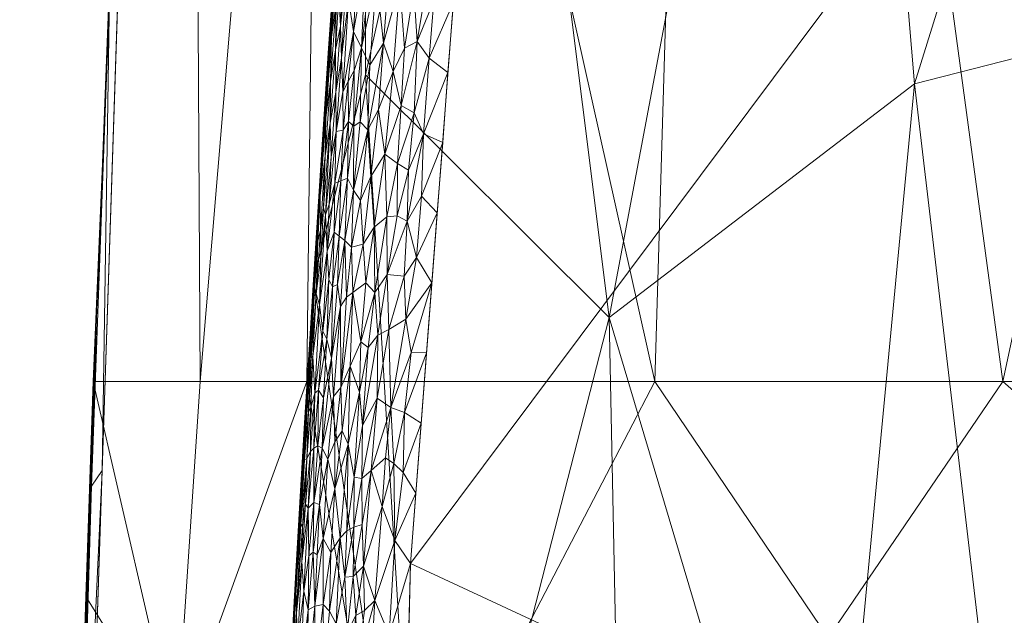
# Model space of a CAD drawing. Header units: millimetres. Extents: x -25 to 25, y -43 to 122.
# Tile 66 of 88: x -23 to -10, y 40 to 47. Entities that reach past the tile are written whole.
import ezdxf

# ---------------------------------------------------------------- set-up
doc = ezdxf.new("R2010")
doc.units = ezdxf.units.MM
doc.layers.add('A-GENM', color=13, linetype='Continuous')

# ---------------------------------------------------------------- blocks, each defined once
blk = doc.blocks.new('Model_FFAS1701-101A00BF0 - Model_FFAS1701-101A00BF0-430332-Preview')
at = {"layer": 'A-GENM', "lineweight": 9}
mesh = blk.add_polyface(dxfattribs=at)
corners = [(18.94, 100.042, 118), (18.277, 107.55, 118), (16.639, 114.112, 118), (12.931, 119.028, 118), (6.744, 121.479, 118), (0, 122, 118), (-5.204, 121.714, 118), (-9.768, 120.683, 118), (-13.812, 118.299, 118), (-16.547, 114.328, 118), (-17.913, 109.725, 118), (-18.578, 105, 118), (-18.94, 100.042, 118), (-20.931, 59.776, 118), (-22.136, 23.277, 118), (-22.404, 14.234, 118), (-22.604, 5.189, 118), (-22.168, -2.969, 118), (-20.296, -9.832, 118), (-15.022, -15.107, 118), (-7.708, -17.035, 118), (0, -17.415, 118), (10.007, -16.688, 118), (18.159, -12.877, 118), (21.952, -4.399, 118), (22.604, 5.189, 118), (22.404, 14.234, 118), (22.136, 23.277, 118), (20.936, 59.667, 118)]
mesh.append_faces([[corners[k] for k in face] for face in [(24, 21, 22, 23), (9, 6, 7, 8)]], dxfattribs={"vtx0": -1})
mesh.append_faces([[corners[k] for k in face] for face in [(25, 16, 21, 24)]], dxfattribs={"vtx0": -1, "vtx1": -1, "vtx2": -1})
mesh.append_faces([[corners[k] for k in face] for face in [(25, 15, 16), (6, 9, 10)]], dxfattribs={"vtx0": -1, "vtx2": -1})
mesh.append_faces([[corners[k] for k in face] for face in [(11, 0, 1, 5)]], dxfattribs={"vtx0": -1, "vtx2": -1, "vtx3": -1})
mesh.append_faces([[corners[k] for k in face] for face in [(15, 25, 26, 27), (0, 11, 12, 13)]], dxfattribs={"vtx0": -1, "vtx3": -1})
mesh.append_faces([[corners[k] for k in face] for face in [(20, 21, 16, 17), (14, 15, 27, 28), (28, 0, 13, 14), (4, 5, 1, 2), (10, 11, 5, 6)]], dxfattribs={"vtx1": -1, "vtx3": -1})
mesh.append_faces([[corners[k] for k in face] for face in [(2, 3, 4)]], dxfattribs={"vtx2": -1})
mesh.append_faces([[corners[k] for k in face] for face in [(17, 18, 19, 20)]], dxfattribs={"vtx3": -1})
mesh = blk.add_polyface(dxfattribs=at)
corners = [(-22.136, 23.277, 118), (-20.931, 59.776, 118), (-18.94, 100.042, 118), (-18.941, 100.042, 116.5), (-18.941, 100.042, 115), (-20.421, 71.369, 115), (-21.648, 42.685, 115), (-21.745, 39.892, 115), (-21.838, 37.088, 115.001), (-21.925, 34.294, 114.997), (-22.005, 31.51, 115.011), (-22.079, 28.71, 114.964), (-22.139, 25.939, 115.189), (-22.2, 23.146, 115), (-22.168, 23.212, 116.5), (-21.534, 41.526, 118), (-21.672, 41.324, 116.501), (-21.933, 33.179, 116.341), (-21.778, 38.523, 115.8), (-19.936, 79.909, 118), (-21.034, 57.027, 115), (-19.926, 80.947, 115), (-20.196, 75.877, 116.468), (-21.232, 50.651, 118), (-21.169, 54.471, 116.579), (-21.606, 43.506, 115.786), (-21.341, 49.856, 115), (-21.439, 47.716, 116.539), (-19.396, 90.826, 118), (-20.727, 64.691, 116.175), (-19.603, 87.624, 116.167), (-20.433, 69.842, 118), (-21.31, 51.234, 115.833), (-21.066, 57.103, 115.83), (-21.835, 32.402, 118), (-21.684, 36.964, 118), (-21.914, 33.258, 117.212), (-22.067, 27.374, 117.199), (-22.072, 27.961, 116.273), (-20.738, 64.305, 117.19), (-20.419, 71.202, 117.148), (-20.116, 77.46, 117.23), (-20.728, 64.198, 115), (-19.357, 92.295, 117.023), (-19.74, 84.93, 117.32), (-19.433, 90.495, 115), (-18.941, 100.042, 115.562)]
mesh.append_faces([[corners[k] for k in face] for face in [(14, 12, 13), (45, 46, 4)]], dxfattribs={"vtx0": -1})
mesh.append_faces([[corners[k] for k in face] for face in [(9, 18, 8), (0, 37, 14), (19, 40, 31), (2, 43, 28)]], dxfattribs={"vtx0": -1, "vtx1": -1})
mesh.append_faces([[corners[k] for k in face] for face in [(3, 30, 43), (14, 37, 38), (25, 27, 32), (23, 24, 27), (9, 17, 18), (34, 36, 37), (32, 33, 20), (18, 16, 25), (17, 16, 18), (18, 25, 7), (29, 22, 5), (40, 29, 39), (43, 44, 28), (16, 27, 25), (27, 16, 15), (32, 27, 24), (30, 21, 22), (39, 24, 1), (22, 40, 41), (30, 46, 45), (32, 24, 33), (40, 19, 41), (25, 32, 26), (24, 29, 33), (33, 29, 42), (16, 17, 36), (15, 16, 36), (38, 37, 36), (38, 36, 17), (38, 17, 10), (12, 14, 38), (40, 39, 31), (24, 39, 29), (29, 40, 22), (22, 41, 44), (30, 22, 44), (30, 44, 43), (19, 44, 41)]], dxfattribs={"vtx0": -1, "vtx1": -1, "vtx2": -1})
mesh.append_faces([[corners[k] for k in face] for face in [(18, 7, 8), (24, 23, 1), (36, 35, 15), (17, 9, 10), (39, 1, 31), (32, 20, 26), (36, 34, 35), (44, 19, 28), (29, 5, 42), (30, 3, 46)]], dxfattribs={"vtx0": -1, "vtx2": -1})
mesh.append_faces([[corners[k] for k in face] for face in [(21, 5, 22), (6, 7, 25), (0, 34, 37), (11, 12, 38), (10, 11, 38), (42, 20, 33), (15, 23, 27), (26, 6, 25), (2, 3, 43), (45, 21, 30)]], dxfattribs={"vtx1": -1, "vtx2": -1})
mesh = blk.add_polyface(dxfattribs=at)
corners = [(18.941, 100.042, 115), (20.421, 71.369, 115), (21.648, 42.685, 115), (18.875, 42.685, 105.548), (9.839, 42.685, 101.601), (0, 42.685, 100.969), (-9.839, 42.685, 101.601), (-18.875, 42.685, 105.548), (-21.648, 42.685, 115), (-20.421, 71.369, 115), (-18.941, 100.042, 115), (-14.277, 100.042, 106.555), (-4.843, 100.042, 104.332), (4.843, 100.042, 104.332), (14.277, 100.042, 106.555), (13.544, 70.118, 104.177), (-13.546, 70.116, 104.178), (4.586, 67.595, 102.482), (-4.588, 67.159, 102.457), (-16.819, 100.042, 111.157), (-17.571, 81.432, 107.628), (-18.651, 61.918, 107.037), (-20.261, 42.685, 110.274), (16.818, 100.042, 111.155), (17.572, 81.418, 107.628), (18.645, 61.913, 107.03), (20.261, 42.685, 110.274), (14.357, 42.685, 103.575), (9.56, 100.042, 105.443), (7.758, 83.008, 103.638), (2.128, 84.521, 103.339), (12.684, 86.276, 104.917), (0, 100.042, 104.332), (-14.357, 42.685, 103.575), (-9.56, 100.042, 105.443), (-7.761, 82.808, 103.627), (-12.679, 86.275, 104.915), (-2.822, 85.641, 103.421)]
mesh.append_faces([[corners[k] for k in face] for face in [(26, 1, 2)]], dxfattribs={"vtx0": -1})
mesh.append_faces([[corners[k] for k in face] for face in [(6, 18, 5), (7, 21, 33), (23, 24, 14), (32, 37, 12)]], dxfattribs={"vtx0": -1, "vtx1": -1})
mesh.append_faces([[corners[k] for k in face] for face in [(30, 13, 29), (9, 20, 21), (24, 15, 31), (35, 12, 37), (18, 35, 37), (21, 20, 16), (29, 17, 30), (25, 15, 24), (1, 26, 25), (9, 19, 20), (25, 27, 15), (9, 21, 22), (16, 18, 6), (17, 5, 18), (31, 29, 28), (23, 1, 24), (11, 36, 20), (24, 1, 25), (15, 4, 17), (15, 17, 29), (18, 30, 17), (37, 32, 30), (24, 31, 14), (29, 31, 15), (33, 21, 16), (18, 16, 35), (36, 35, 16), (35, 36, 34), (20, 36, 16), (18, 37, 30)]], dxfattribs={"vtx0": -1, "vtx1": -1, "vtx2": -1})
mesh.append_faces([[corners[k] for k in face] for face in [(21, 7, 22), (15, 27, 4), (16, 6, 33), (29, 13, 28), (36, 11, 34)]], dxfattribs={"vtx0": -1, "vtx2": -1})
mesh.append_faces([[corners[k] for k in face] for face in [(4, 5, 17), (19, 11, 20), (34, 12, 35), (3, 27, 25), (26, 3, 25), (28, 14, 31), (32, 13, 30)]], dxfattribs={"vtx1": -1, "vtx2": -1})
mesh.append_faces([[corners[k] for k in face] for face in [(23, 0, 1), (9, 10, 19), (22, 8, 9)]], dxfattribs={"vtx2": -1})
mesh = blk.add_polyface(dxfattribs=at)
corners = [(-0.218, 88.109, 153.78), (-7.526, 87.897, 153.771), (-10.994, 86.855, 153.726), (-12.997, 83.87, 153.599), (-15.307, 69.466, 152.985), (-17.529, 40.322, 151.743), (-18.303, 11.105, 150.498), (-17.896, -3.495, 149.876), (-15.012, -10.047, 149.597), (-8.306, -12.687, 149.484), (6.302, -12.909, 149.475), (13.362, -11.197, 149.548), (17.518, -5.473, 149.791), (18.184, 23.704, 151.035), (13.564, 81.937, 153.517), (10.918, 86.878, 153.727), (5.412, 88.046, 153.777)]
mesh.append_faces([[corners[k] for k in face] for face in [(12, 10, 11)]], dxfattribs={"vtx0": -1})
mesh.append_faces([[corners[k] for k in face] for face in [(1, 3, 0), (13, 6, 12)]], dxfattribs={"vtx0": -1, "vtx1": -1})
mesh.append_faces([[corners[k] for k in face] for face in [(0, 4, 14), (6, 10, 12)]], dxfattribs={"vtx0": -1, "vtx1": -1, "vtx2": -1})
mesh.append_faces([[corners[k] for k in face] for face in [(0, 3, 4), (13, 5, 6), (6, 9, 10), (5, 13, 14)]], dxfattribs={"vtx0": -1, "vtx2": -1})
mesh.append_faces([[corners[k] for k in face] for face in [(8, 9, 7)]], dxfattribs={"vtx1": -1})
mesh.append_faces([[corners[k] for k in face] for face in [(16, 0, 14), (4, 5, 14), (6, 7, 9)]], dxfattribs={"vtx1": -1, "vtx2": -1})
mesh.append_faces([[corners[k] for k in face] for face in [(1, 2, 3), (14, 15, 16)]], dxfattribs={"vtx2": -1})
mesh = blk.add_polyface(dxfattribs=at)
corners = [(14.779, 83.212, 152.07), (16.339, 73.484, 151.656), (17.293, 63.67, 151.238), (18.098, 53.842, 150.819), (18.79, 44.007, 150.399), (19.338, 34.162, 149.979), (17.283, 34.166, 145.705), (13.338, 37.112, 145.186), (8.433, 36.773, 144.945), (3.649, 34.543, 144.757), (-1.621, 34.162, 144.728), (-6.891, 34.162, 144.758), (-12.163, 34.162, 144.915), (-17.353, 34.158, 145.732), (-19.338, 34.162, 149.979), (-18.79, 44.007, 150.399), (-18.098, 53.842, 150.819), (-17.293, 63.67, 151.238), (-16.339, 73.484, 151.656), (-14.779, 83.212, 152.07), (-13.556, 83.212, 148.774), (-10.256, 83.212, 147.999), (-3.96, 83.212, 147.774), (3.958, 83.212, 147.774), (10.255, 83.212, 147.999), (13.555, 83.212, 148.774), (-12.033, 59.006, 146.507), (12.902, 60.554, 146.694), (4.929, 58.802, 146.267), (-4.236, 57.316, 146.17), (-16.335, 54.585, 147.044), (16.639, 54.94, 147.24), (-12.126, 71.729, 147.372), (-7.211, 71.536, 147.09), (12.13, 72.377, 147.418), (7.354, 71.734, 147.106), (-18.115, 46.668, 147.61), (-14.951, 43.515, 145.803), (-16.445, 65.226, 148.358), (0.901, 48.45, 145.611), (16.499, 65.341, 148.443), (-10.986, 46.55, 145.639), (15.513, 74.834, 148.889), (-8.189, 55.533, 146.11), (-5.734, 45.949, 145.476), (-15.513, 74.831, 148.888), (0.245, 63.844, 146.564), (10.767, 48.426, 145.748), (8.919, 59.542, 146.381), (7.097, 49.429, 145.709), (-2.461, 48.338, 145.607), (15.906, 44.299, 146.054), (18.234, 46.889, 147.874), (3.996, 49.486, 145.683), (-3.148, 70.821, 147.001), (-0.001, 83.212, 147.774), (2.011, 73.768, 147.18), (-7.108, 83.212, 147.887), (7.107, 83.212, 147.887), (-14.758, 34.16, 145.324), (1.014, 34.352, 144.742), (-9.527, 34.162, 144.837), (-4.256, 34.162, 144.743), (-8.347, 47.225, 145.595), (4.774, 74.875, 147.263)]
mesh.append_faces([[corners[k] for k in face] for face in [(8, 47, 7), (2, 40, 1), (7, 51, 6), (16, 36, 15), (21, 32, 20), (62, 50, 10), (9, 49, 8), (22, 33, 57), (58, 64, 23)]], dxfattribs={"vtx0": -1, "vtx1": -1})
mesh.append_faces([[corners[k] for k in face] for face in [(51, 52, 6), (26, 30, 38), (9, 39, 53), (27, 47, 48), (51, 47, 27), (55, 56, 54), (2, 31, 40), (33, 29, 43), (35, 24, 34), (40, 42, 1), (26, 41, 37), (34, 25, 42), (34, 27, 48), (48, 35, 34), (53, 28, 49), (54, 33, 22), (26, 32, 33), (12, 37, 41), (44, 63, 43), (16, 30, 36), (33, 32, 21), (50, 62, 44), (13, 15, 36), (38, 45, 32), (64, 58, 35), (38, 18, 45), (37, 36, 30), (38, 30, 17), (36, 37, 13), (26, 37, 30), (28, 39, 46), (26, 38, 32), (56, 28, 46), (63, 44, 11), (39, 50, 46), (31, 27, 40), (42, 27, 34), (43, 41, 26), (61, 41, 63), (42, 40, 27), (33, 43, 26), (44, 43, 29), (44, 29, 50), (32, 45, 20), (29, 33, 54), (64, 28, 56), (48, 49, 28), (51, 27, 31), (49, 48, 47), (35, 48, 28), (47, 8, 49), (46, 50, 29), (50, 39, 10), (47, 51, 7), (31, 3, 52), (6, 52, 4), (31, 52, 51), (9, 53, 49), (39, 28, 53), (29, 54, 46), (64, 56, 23), (54, 56, 46), (41, 43, 63), (28, 64, 35)]], dxfattribs={"vtx0": -1, "vtx1": -1, "vtx2": -1})
mesh.append_faces([[corners[k] for k in face] for face in [(52, 3, 4), (31, 2, 3), (37, 12, 59), (33, 21, 57), (54, 22, 55), (63, 11, 61)]], dxfattribs={"vtx0": -1, "vtx2": -1})
mesh.append_faces([[corners[k] for k in face] for face in [(5, 6, 4)]], dxfattribs={"vtx1": -1})
mesh.append_faces([[corners[k] for k in face] for face in [(60, 10, 39, 9), (0, 1, 42), (18, 19, 45), (16, 17, 30), (24, 25, 34), (17, 18, 38), (25, 0, 42), (19, 20, 45), (55, 23, 56), (58, 24, 35), (59, 13, 37), (61, 12, 41), (62, 11, 44)]], dxfattribs={"vtx1": -1, "vtx2": -1})
mesh.append_faces([[corners[k] for k in face] for face in [(13, 14, 15)]], dxfattribs={"vtx2": -1})
mesh = blk.add_polyface(dxfattribs=at)
corners = [(-18.444, 48.925, 150.609), (-18.531, 47.695, 150.557), (-18.509, 48.222, 150.78), (-18.407, 48.068, 151.426), (-18.44, 47.298, 151.439), (-18.362, 47.996, 151.532), (-18.461, 47.698, 151.329), (-18.118, 48.079, 151.818), (-18.27, 47.23, 151.697), (-18.168, 47.015, 151.787), (-18.361, 48.849, 151.442), (-18.428, 48.329, 151.326), (-18.333, 47.65, 151.603), (-18.207, 48.31, 151.733), (-18.442, 48.568, 151.212), (-18.498, 47.915, 151.122), (-18.497, 47.593, 151.222), (-18.556, 47.153, 151.049), (-18.593, 47.014, 150.681), (-18.511, 47.99, 150.991), (-18.589, 46.948, 150.867), (-17.229, 47.625, 152.052), (-16.904, 48.518, 152.093), (-17.279, 48.098, 152.068), (-17.487, 47.771, 152.037), (-17.443, 47.098, 152.018), (-17.273, 48.811, 152.096), (-17.67, 47.847, 152.009), (-17.438, 48.686, 152.075), (-17.972, 47.915, 151.907), (-17.88, 47.077, 151.932), (-17.796, 48.185, 151.983), (-17.599, 48.89, 152.053), (-17.823, 48.996, 151.988), (-18.032, 48.161, 151.877), (-18.278, 48.474, 151.638), (-18.425, 46.888, 151.503), (-16.973, 47.608, 152.054), (-18.329, 48.698, 151.534), (-18.45, 48.769, 151.083), (-18.504, 46.989, 151.312), (-18.014, 48.79, 151.888), (-17.932, 48.76, 151.935), (-17.606, 47.011, 151.995)]
mesh.append_faces([[corners[k] for k in face] for face in [(22, 21, 37)]], dxfattribs={"vtx0": -1, "vtx1": -1})
mesh.append_faces([[corners[k] for k in face] for face in [(3, 4, 5), (4, 3, 6), (7, 8, 9), (10, 11, 3), (12, 8, 13), (14, 15, 16), (3, 11, 6), (17, 16, 15), (18, 2, 1), (19, 2, 20), (21, 22, 23), (23, 24, 25), (23, 26, 24), (27, 24, 28), (29, 30, 31), (31, 30, 27), (32, 31, 27), (31, 33, 29), (29, 34, 9), (7, 13, 8), (28, 24, 26), (16, 6, 11), (35, 5, 12), (12, 13, 35), (5, 36, 12), (25, 21, 23), (38, 3, 5), (16, 11, 14), (15, 39, 19), (38, 5, 35), (16, 40, 6), (7, 34, 41), (9, 34, 7), (29, 42, 34), (2, 18, 20), (27, 43, 24), (39, 15, 14), (17, 15, 19)]], dxfattribs={"vtx0": -1, "vtx1": -1, "vtx2": -1})
mesh.append_faces([[corners[k] for k in face] for face in [(0, 1, 2)]], dxfattribs={"vtx1": -1, "vtx2": -1})
mesh = blk.add_polyface(dxfattribs=at)
corners = [(-18.531, 47.695, 150.557), (-18.617, 46.466, 150.504), (-18.593, 47.014, 150.681), (-18.056, 46.791, 151.854), (-17.88, 47.077, 151.932), (-17.972, 47.915, 151.907), (-18.168, 47.015, 151.787), (-18.182, 46.054, 151.778), (-17.443, 47.098, 152.018), (-17.652, 46.269, 151.964), (-17.484, 46.173, 151.98), (-17.754, 46.711, 151.958), (-17.67, 47.847, 152.009), (-18.572, 46.038, 151.256), (-18.498, 46.443, 151.398), (-18.504, 46.989, 151.312), (-18.631, 46.114, 150.964), (-18.556, 47.153, 151.049), (-18.589, 46.948, 150.867), (-18.511, 47.99, 150.991), (-17.361, 45.901, 151.978), (-17.043, 46.697, 152.015), (-17.289, 46.882, 152.02), (-17.229, 47.625, 152.052), (-17.606, 47.011, 151.995), (-16.973, 47.608, 152.054), (-17.487, 47.771, 152.037), (-18.082, 45.952, 151.832), (-18.26, 46.724, 151.717), (-18.267, 45.999, 151.718), (-18.408, 46.447, 151.557), (-18.27, 47.23, 151.697), (-18.333, 47.65, 151.603), (-18.337, 46.578, 151.643), (-18.425, 46.888, 151.503), (-18.44, 47.298, 151.439), (-17.944, 46.214, 151.892), (-18.64, 46.201, 150.828), (-18.57, 46.578, 151.157), (-18.497, 47.593, 151.222), (-18.494, 45.932, 151.451), (-18.362, 47.996, 151.532), (-18.461, 47.698, 151.329), (-18.335, 46.062, 151.657)]
mesh.append_faces([[corners[k] for k in face] for face in [(25, 22, 21)]], dxfattribs={"vtx0": -1, "vtx1": -1})
mesh.append_faces([[corners[k] for k in face] for face in [(3, 4, 5), (3, 6, 7), (8, 9, 10), (4, 11, 12), (13, 14, 15), (16, 17, 18), (17, 19, 18), (20, 21, 22), (8, 22, 23), (24, 12, 11), (25, 23, 22), (8, 10, 22), (26, 24, 8), (9, 24, 11), (4, 3, 27), (3, 5, 6), (6, 28, 29), (30, 31, 32), (31, 33, 28), (34, 35, 14), (11, 4, 36), (18, 37, 16), (17, 38, 39), (38, 17, 16), (15, 39, 38), (13, 15, 38), (15, 14, 35), (34, 40, 30), (14, 40, 34), (35, 34, 41), (30, 32, 34), (35, 42, 15), (8, 24, 9), (28, 33, 43), (30, 33, 31), (31, 28, 6), (2, 37, 18)]], dxfattribs={"vtx0": -1, "vtx1": -1, "vtx2": -1})
mesh.append_faces([[corners[k] for k in face] for face in [(0, 1, 2)]], dxfattribs={"vtx1": -1, "vtx2": -1})
mesh = blk.add_polyface(dxfattribs=at)
corners = [(-18.562, 45.602, 151.34), (-18.498, 46.443, 151.398), (-18.572, 46.038, 151.256), (-18.494, 45.932, 151.451), (-18.675, 45.763, 150.694), (-18.64, 46.201, 150.828), (-18.593, 47.014, 150.681), (-18.408, 46.447, 151.557), (-18.405, 45.948, 151.582), (-18.337, 46.578, 151.643), (-17.484, 46.173, 151.98), (-17.361, 45.901, 151.978), (-17.289, 46.882, 152.02), (-18.636, 45.615, 151.101), (-18.659, 44.941, 151.156), (-18.182, 46.054, 151.778), (-18.269, 45.17, 151.72), (-18.082, 45.952, 151.832), (-17.944, 46.214, 151.892), (-17.88, 47.077, 151.932), (-18.704, 45.236, 150.452), (-18.617, 46.466, 150.504), (-18.704, 45.094, 150.866), (-18.631, 46.114, 150.964), (-17.389, 45.09, 151.944), (-17.112, 45.786, 151.976), (-17.555, 45.428, 151.947), (-17.043, 46.697, 152.015), (-17.861, 45.636, 151.903), (-17.652, 46.269, 151.964), (-17.754, 46.711, 151.958), (-18.043, 45.347, 151.839), (-18.056, 46.791, 151.854), (-18.348, 45.326, 151.658), (-18.267, 45.999, 151.718), (-18.335, 46.062, 151.657), (-18.511, 45.259, 151.467), (-18.436, 45.288, 151.568), (-17.697, 45.513, 151.932), (-18.57, 46.578, 151.157), (-18.634, 44.85, 151.248), (-18.587, 44.987, 151.345), (-18.168, 47.015, 151.787), (-18.716, 45.082, 150.736), (-18.26, 46.724, 151.717)]
mesh.append_faces([[corners[k] for k in face] for face in [(20, 4, 21)]], dxfattribs={"vtx0": -1, "vtx1": -1})
mesh.append_faces([[corners[k] for k in face] for face in [(0, 1, 2), (0, 3, 1), (4, 5, 6), (7, 8, 9), (10, 11, 12), (2, 13, 14), (15, 16, 17), (18, 19, 17), (22, 23, 5), (11, 24, 25), (11, 10, 26), (28, 29, 30), (18, 28, 30), (17, 31, 18), (17, 32, 15), (33, 34, 35), (36, 37, 8), (28, 18, 31), (34, 16, 15), (37, 33, 35), (8, 37, 35), (38, 10, 29), (28, 38, 29), (38, 26, 10), (2, 39, 13), (0, 2, 40), (39, 23, 13), (22, 13, 23), (0, 41, 3), (8, 3, 36), (16, 34, 33), (42, 34, 15), (4, 6, 21), (43, 22, 5), (9, 8, 35), (8, 7, 3), (34, 44, 35), (5, 4, 43)]], dxfattribs={"vtx0": -1, "vtx1": -1, "vtx2": -1})
mesh.append_faces([[corners[k] for k in face] for face in [(11, 25, 27)]], dxfattribs={"vtx0": -1, "vtx2": -1})
mesh = blk.add_polyface(dxfattribs=at)
corners = [(-18.61, 44.377, 151.351), (-18.519, 44.624, 151.487), (-18.511, 45.259, 151.467), (-17.389, 45.09, 151.944), (-17.361, 45.901, 151.978), (-17.573, 44.765, 151.92), (-18.716, 45.082, 150.736), (-18.675, 45.763, 150.694), (-18.716, 45.157, 150.601), (-17.861, 45.636, 151.903), (-17.837, 44.823, 151.885), (-17.697, 45.513, 151.932), (-18.455, 44.573, 151.567), (-18.348, 45.326, 151.658), (-18.436, 45.288, 151.568), (-18.179, 45.033, 151.773), (-18.082, 45.952, 151.832), (-18.269, 45.17, 151.72), (-17.182, 44.875, 151.937), (-17.451, 44.293, 151.91), (-18.002, 44.686, 151.839), (-18.143, 44.469, 151.783), (-18.294, 44.428, 151.702), (-18.704, 45.236, 150.452), (-17.112, 45.786, 151.976), (-17.705, 44.833, 151.908), (-18.043, 45.347, 151.839), (-18.382, 44.513, 151.638), (-18.494, 45.932, 151.451), (-18.587, 44.987, 151.345), (-17.555, 45.428, 151.947), (-18.636, 45.615, 151.101), (-18.704, 45.094, 150.866), (-18.7, 44.649, 151.05), (-18.562, 45.602, 151.34), (-18.634, 44.85, 151.248), (-18.731, 44.504, 150.922), (-18.758, 44.328, 150.782), (-18.79, 44.007, 150.399), (-18.756, 44.511, 150.644), (-18.659, 44.941, 151.156), (-18.695, 44.301, 151.143), (-18.572, 46.038, 151.256)]
mesh.append_faces([[corners[k] for k in face] for face in [(24, 3, 18), (38, 8, 23)]], dxfattribs={"vtx0": -1, "vtx1": -1})
mesh.append_faces([[corners[k] for k in face] for face in [(0, 1, 2), (3, 4, 5), (6, 7, 8), (9, 10, 11), (12, 13, 14), (15, 16, 17), (18, 3, 19), (20, 10, 9), (21, 15, 22), (8, 7, 23), (5, 19, 3), (25, 11, 10), (20, 9, 26), (21, 20, 26), (15, 21, 26), (16, 15, 26), (15, 17, 22), (27, 22, 17), (13, 27, 17), (1, 14, 2), (2, 28, 29), (13, 12, 27), (14, 1, 12), (5, 30, 25), (11, 25, 30), (4, 30, 5), (31, 32, 33), (29, 34, 35), (33, 32, 36), (32, 6, 37), (32, 37, 36), (6, 8, 39), (37, 6, 39), (40, 41, 35), (42, 40, 35), (31, 33, 40), (35, 0, 29), (2, 29, 0)]], dxfattribs={"vtx0": -1, "vtx1": -1, "vtx2": -1})
mesh = blk.add_polyface(dxfattribs=at)
corners = [(-18.758, 44.328, 150.782), (-18.78, 43.798, 150.862), (-18.731, 44.504, 150.922), (-18.695, 44.301, 151.143), (-18.754, 43.822, 151.006), (-18.713, 43.681, 151.181), (-18.002, 44.686, 151.839), (-17.995, 43.839, 151.82), (-17.837, 44.823, 151.885), (-17.705, 44.833, 151.908), (-17.831, 44.075, 151.863), (-17.573, 44.765, 151.92), (-18.541, 43.914, 151.486), (-18.455, 44.573, 151.567), (-18.519, 44.624, 151.487), (-18.36, 43.777, 151.658), (-18.382, 44.513, 151.638), (-18.439, 43.658, 151.597), (-18.659, 44.941, 151.156), (-18.7, 44.649, 151.05), (-18.61, 44.377, 151.351), (-18.666, 43.336, 151.323), (-17.614, 44.053, 151.89), (-17.589, 43.494, 151.871), (-17.451, 44.293, 151.91), (-17.251, 43.965, 151.899), (-17.182, 44.875, 151.937), (-18.756, 44.511, 150.644), (-18.79, 44.007, 150.399), (-18.831, 43.304, 150.613), (-18.143, 44.469, 151.783), (-18.294, 44.428, 151.702), (-18.277, 43.84, 151.709), (-18.11, 43.966, 151.787), (-18.716, 45.157, 150.601), (-18.634, 44.85, 151.248), (-18.591, 44.01, 151.41), (-18.175, 43.199, 151.747), (-18.479, 43.942, 151.556), (-17.956, 43.284, 151.814), (-17.813, 43.357, 151.843), (-18.826, 43.184, 150.773), (-18.617, 43.233, 151.41)]
mesh.append_faces([[corners[k] for k in face] for face in [(0, 1, 2), (3, 4, 5), (6, 7, 8), (9, 10, 11), (12, 13, 14), (15, 16, 17), (18, 19, 3), (20, 5, 21), (22, 23, 24), (10, 9, 8), (27, 28, 29), (2, 1, 4), (19, 2, 4), (30, 31, 32), (33, 6, 30), (28, 27, 34), (3, 5, 35), (14, 20, 36), (11, 22, 24), (25, 24, 23), (10, 22, 11), (6, 33, 7), (10, 8, 7), (33, 32, 37), (15, 32, 31), (16, 13, 38), (39, 10, 7), (10, 40, 22), (12, 38, 13), (5, 20, 35), (14, 36, 12), (20, 21, 36), (32, 33, 30), (16, 38, 17), (16, 15, 31), (41, 1, 0), (29, 0, 27), (4, 3, 19), (36, 42, 12)]], dxfattribs={"vtx0": -1, "vtx1": -1, "vtx2": -1})
mesh.append_faces([[corners[k] for k in face] for face in [(24, 25, 26)]], dxfattribs={"vtx0": -1, "vtx2": -1})
mesh = blk.add_polyface(dxfattribs=at)
corners = [(-17.813, 43.357, 151.843), (-17.956, 43.284, 151.814), (-17.964, 42.467, 151.788), (-18.312, 42.881, 151.68), (-18.277, 43.84, 151.709), (-18.435, 42.604, 151.604), (-18.865, 42.682, 150.659), (-18.826, 43.184, 150.773), (-18.831, 43.304, 150.613), (-18.773, 42.532, 151.16), (-18.724, 42.572, 151.267), (-18.666, 43.336, 151.323), (-18.439, 43.658, 151.597), (-18.555, 42.987, 151.496), (-18.529, 42.488, 151.53), (-17.589, 43.494, 151.871), (-17.786, 42.348, 151.811), (-17.251, 43.965, 151.899), (-17.522, 43.062, 151.857), (-17.607, 42.283, 151.822), (-17.32, 43.054, 151.86), (-18.859, 42.776, 150.347), (-18.79, 44.007, 150.399), (-18.821, 42.99, 150.885), (-18.78, 43.798, 150.862), (-18.856, 42.291, 150.897), (-18.797, 43.013, 151.002), (-18.713, 43.681, 151.181), (-18.36, 43.777, 151.658), (-17.831, 44.075, 151.863), (-18.479, 43.942, 151.556), (-18.541, 43.914, 151.486), (-18.758, 44.328, 150.782), (-18.617, 43.233, 151.41), (-17.614, 44.053, 151.89), (-17.995, 43.839, 151.82), (-18.08, 43.126, 151.778), (-18.175, 43.199, 151.747), (-18.591, 44.01, 151.41), (-18.194, 42.546, 151.727), (-18.152, 42.114, 151.731), (-18.11, 43.966, 151.787), (-18.659, 42.473, 151.382), (-18.864, 42.493, 150.78), (-18.754, 43.822, 151.006)]
mesh.append_faces([[corners[k] for k in face] for face in [(21, 8, 22), (17, 18, 20)]], dxfattribs={"vtx0": -1, "vtx1": -1})
mesh.append_faces([[corners[k] for k in face] for face in [(0, 1, 2), (3, 4, 5), (6, 7, 8), (9, 10, 11), (12, 13, 14), (15, 0, 16), (17, 15, 18), (18, 19, 20), (7, 23, 24), (23, 25, 26), (27, 26, 9), (5, 4, 28), (1, 0, 29), (13, 30, 31), (12, 30, 13), (11, 27, 9), (8, 7, 32), (33, 11, 10), (0, 15, 34), (35, 36, 1), (36, 35, 37), (33, 38, 11), (39, 36, 37), (40, 1, 36), (3, 39, 37), (35, 41, 37), (31, 33, 13), (33, 10, 42), (5, 28, 12), (7, 6, 43), (23, 7, 43), (23, 26, 44), (16, 18, 15), (23, 44, 24), (27, 44, 26), (12, 14, 5), (4, 3, 37), (13, 33, 42)]], dxfattribs={"vtx0": -1, "vtx1": -1, "vtx2": -1})
mesh = blk.add_polyface(dxfattribs=at)
corners = [(-18.906, 41.977, 150.646), (-18.865, 42.682, 150.659), (-18.905, 42.149, 150.494), (-17.522, 43.062, 151.857), (-17.786, 42.348, 151.811), (-17.607, 42.283, 151.822), (-18.418, 42.045, 151.613), (-18.312, 42.881, 151.68), (-18.435, 42.604, 151.604), (-17.813, 43.357, 151.843), (-17.964, 42.467, 151.788), (-17.626, 41.502, 151.79), (-17.39, 42.143, 151.821), (-17.32, 43.054, 151.86), (-17.854, 41.693, 151.779), (-17.748, 41.617, 151.787), (-18.797, 43.013, 151.002), (-18.856, 42.291, 150.897), (-18.826, 42.347, 151.018), (-18.908, 41.668, 150.78), (-18.864, 42.493, 150.78), (-18.859, 42.776, 150.347), (-18.927, 41.546, 150.294), (-18.152, 42.114, 151.731), (-18.08, 43.126, 151.778), (-18.194, 42.546, 151.727), (-18.514, 41.901, 151.546), (-18.659, 42.473, 151.382), (-18.731, 41.847, 151.301), (-18.675, 41.816, 151.385), (-18.724, 42.572, 151.267), (-18.773, 42.532, 151.16), (-18.783, 41.817, 151.205), (-18.16, 41.423, 151.711), (-17.956, 43.284, 151.814), (-18.041, 41.528, 151.743), (-18.261, 41.443, 151.679), (-18.339, 41.87, 151.653), (-18.83, 41.774, 151.093), (-18.555, 42.987, 151.496), (-18.602, 41.677, 151.471), (-18.529, 42.488, 151.53), (-18.831, 43.304, 150.613), (-18.877, 41.685, 150.941), (-18.821, 42.99, 150.885)]
mesh.append_faces([[corners[k] for k in face] for face in [(0, 1, 2), (3, 4, 5), (6, 7, 8), (9, 10, 4), (11, 12, 5), (4, 14, 15), (16, 17, 18), (0, 19, 20), (23, 24, 25), (26, 6, 8), (27, 28, 29), (30, 31, 32), (23, 33, 10), (23, 10, 34), (4, 10, 35), (36, 25, 37), (38, 32, 31), (29, 39, 27), (40, 26, 41), (4, 15, 5), (18, 38, 31), (28, 30, 32), (42, 21, 2), (1, 0, 20), (17, 19, 43), (2, 1, 42), (17, 44, 20), (19, 17, 20), (17, 43, 18), (38, 18, 43), (31, 16, 18), (30, 28, 27), (29, 40, 41), (25, 36, 23), (41, 26, 8), (41, 39, 29), (37, 25, 7), (37, 7, 6)]], dxfattribs={"vtx0": -1, "vtx1": -1, "vtx2": -1})
mesh.append_faces([[corners[k] for k in face] for face in [(5, 12, 13), (2, 21, 22)]], dxfattribs={"vtx0": -1, "vtx2": -1})
mesh = blk.add_polyface(dxfattribs=at)
corners = [(-21.998, 27.504, 110.743), (-21.617, 28.856, 108.4), (-21.452, 25.011, 105.892), (-21.838, 37.088, 115.001), (-21.574, 36.294, 110.53), (-21.465, 32.288, 108.847), (-22.079, 28.71, 114.964), (-22.005, 31.51, 115.011), (-20.573, 38.007, 107.468), (-21.648, 42.685, 115), (-20.261, 42.685, 110.274), (-19.467, 29.319, 102.952), (-20.188, 25.751, 102.423), (-21.745, 39.892, 115), (-17.775, 36.106, 103.372), (-20.104, 33.549, 105.551), (-21.948, 23.616, 108.171), (-16.643, 27.958, 98.071), (-19.42, 22.998, 98.241), (-14.357, 42.685, 103.574), (-18.875, 42.685, 105.548), (-21.925, 34.294, 114.997), (-22.139, 25.939, 115.189), (-17.059, 32.196, 101.336), (-14.104, 35.804, 100.907), (-12.28, 32.056, 98.267), (-15.552, 25.91, 94.001)]
mesh.append_faces([[corners[k] for k in face] for face in [(19, 14, 20), (20, 8, 10)]], dxfattribs={"vtx0": -1, "vtx1": -1})
mesh.append_faces([[corners[k] for k in face] for face in [(0, 1, 2), (3, 4, 5), (11, 12, 1), (8, 14, 15), (6, 0, 16), (17, 18, 12), (5, 1, 21), (5, 4, 15), (15, 23, 11), (16, 0, 2), (13, 8, 4), (15, 4, 8), (23, 14, 24), (5, 15, 11), (17, 11, 23), (25, 17, 23), (17, 26, 18), (1, 0, 7), (11, 1, 5), (15, 14, 23), (20, 14, 8), (1, 12, 2), (17, 12, 11)]], dxfattribs={"vtx0": -1, "vtx1": -1, "vtx2": -1})
mesh.append_faces([[corners[k] for k in face] for face in [(0, 6, 7), (8, 9, 10), (16, 22, 6)]], dxfattribs={"vtx0": -1, "vtx2": -1})
mesh.append_faces([[corners[k] for k in face] for face in [(13, 9, 8), (3, 13, 4), (21, 3, 5), (7, 21, 1)]], dxfattribs={"vtx1": -1, "vtx2": -1})
mesh = blk.add_polyface(dxfattribs=at)
corners = [(-4.943, 38.4, 100.415), (-12.107, 39.353, 101.413), (-9.839, 42.685, 101.601), (-14.357, 42.685, 103.574), (-17.775, 36.106, 103.372), (-12.28, 32.056, 98.267), (-17.059, 32.196, 101.336), (-14.104, 35.804, 100.907), (1.688, 39.384, 100.583), (-0.606, 36.419, 99.795), (-9.628, 36.882, 100.194), (-15.552, 25.91, 94.001), (-16.643, 27.958, 98.071), (-12.907, 29.075, 95.983), (-7.553, 29.203, 94.955), (-4.955, 33.504, 98.479), (-2.349, 30.785, 96.471), (-1.252, 27.995, 93.036), (-7.288, 27.033, 91.596), (-12.645, 26.039, 91.404), (-15.675, 23.741, 89.198), (0, 42.685, 100.969), (-4.92, 42.685, 101.285), (-5.041, 26.103, 89.063), (-10.794, 25.328, 88.449), (2.512, 33.153, 98.259), (0.023, 26.168, 89.014), (-5.046, 25.299, 86.087)]
mesh.append_faces([[corners[k] for k in face] for face in [(21, 0, 22), (2, 1, 3)]], dxfattribs={"vtx0": -1, "vtx1": -1})
mesh.append_faces([[corners[k] for k in face] for face in [(0, 1, 2), (3, 1, 4), (5, 6, 7), (0, 8, 9), (1, 0, 10), (11, 12, 13), (7, 10, 5), (14, 5, 15), (5, 13, 12), (16, 14, 15), (14, 17, 18), (19, 14, 18), (20, 11, 19), (1, 10, 7), (4, 1, 7), (0, 15, 10), (5, 10, 15), (23, 24, 18), (5, 14, 13), (19, 13, 14), (15, 0, 9), (25, 16, 15), (26, 27, 23), (14, 16, 17), (23, 17, 26), (19, 18, 24), (20, 19, 24), (19, 11, 13), (24, 23, 27), (17, 23, 18)]], dxfattribs={"vtx0": -1, "vtx1": -1, "vtx2": -1})
mesh.append_faces([[corners[k] for k in face] for face in [(0, 2, 22)]], dxfattribs={"vtx0": -1, "vtx2": -1})
mesh = blk.add_polyface(dxfattribs=at)
corners = [(-18.514, 41.29, 151.546), (-18.602, 41.677, 151.471), (-18.664, 40.647, 151.425), (-18.675, 41.816, 151.385), (-18.731, 41.847, 151.301), (-18.787, 41.114, 151.247), (-17.733, 40.619, 151.75), (-17.459, 41.232, 151.782), (-17.626, 41.502, 151.79), (-18.16, 41.423, 151.711), (-18.159, 40.828, 151.695), (-18.041, 41.528, 151.743), (-18.357, 40.743, 151.627), (-18.266, 40.794, 151.662), (-18.261, 41.443, 151.679), (-17.854, 41.693, 151.779), (-17.896, 41.059, 151.752), (-17.748, 41.617, 151.787), (-18.152, 42.114, 151.731), (-18.783, 41.817, 151.205), (-18.859, 41.038, 151.098), (-18.83, 41.774, 151.093), (-18.954, 41.252, 150.552), (-18.908, 41.668, 150.78), (-18.906, 41.977, 150.646), (-18.905, 42.149, 150.494), (-18.927, 41.546, 150.294), (-18.963, 41.192, 150.411), (-18.713, 41.086, 151.359), (-18.514, 41.901, 151.546), (-18.339, 41.87, 151.653), (-18.445, 40.653, 151.584), (-17.607, 42.283, 151.822), (-17.39, 42.143, 151.821), (-17.786, 42.348, 151.811), (-18.893, 41.093, 150.989), (-18.877, 41.685, 150.941), (-18.961, 40.93, 150.268), (-18.976, 40.724, 150.632), (-18.954, 40.834, 150.768), (-17.964, 42.467, 151.788), (-18.934, 40.802, 150.88), (-18.418, 42.045, 151.613)]
mesh.append_faces([[corners[k] for k in face] for face in [(0, 1, 2), (3, 4, 5), (6, 7, 8), (9, 10, 11), (12, 13, 14), (15, 16, 17), (9, 18, 14), (8, 17, 6), (5, 19, 20), (21, 20, 19), (22, 23, 24), (25, 26, 27), (28, 2, 1), (29, 1, 0), (30, 0, 31), (17, 8, 32), (4, 19, 5), (6, 17, 16), (34, 11, 15), (11, 16, 15), (35, 21, 36), (27, 22, 25), (24, 25, 22), (22, 38, 23), (39, 36, 23), (3, 5, 28), (28, 1, 3), (13, 9, 14), (30, 31, 12), (30, 12, 14), (10, 9, 13), (9, 11, 40), (21, 35, 20), (41, 36, 39), (36, 41, 35), (23, 38, 39), (42, 0, 30), (0, 42, 29)]], dxfattribs={"vtx0": -1, "vtx1": -1, "vtx2": -1})
mesh.append_faces([[corners[k] for k in face] for face in [(7, 33, 8), (26, 37, 27)]], dxfattribs={"vtx1": -1, "vtx2": -1})
mesh = blk.add_polyface(dxfattribs=at)
corners = [(-18.954, 40.834, 150.768), (-18.976, 40.724, 150.632), (-19.019, 40.002, 150.584), (-18.941, 40.348, 150.939), (-18.859, 41.038, 151.098), (-18.893, 41.093, 150.989), (-18.741, 40.432, 151.344), (-18.713, 41.086, 151.359), (-18.793, 40.468, 151.27), (-18.913, 39.959, 151.071), (-19.011, 39.681, 150.764), (-18.963, 41.192, 150.411), (-19.022, 40.139, 150.418), (-18.954, 41.252, 150.552), (-18.665, 39.79, 151.431), (-18.664, 40.647, 151.425), (-18.772, 39.767, 151.322), (-17.806, 39.395, 151.697), (-17.529, 40.322, 151.743), (-17.733, 40.619, 151.75), (-17.896, 41.059, 151.752), (-17.992, 39.841, 151.696), (-18.14, 40.287, 151.684), (-18.041, 41.528, 151.743), (-18.445, 40.653, 151.584), (-18.497, 39.538, 151.541), (-18.383, 40.144, 151.604), (-18.564, 40.464, 151.509), (-18.849, 40.421, 151.174), (-18.859, 39.719, 151.198), (-18.961, 40.93, 150.268), (-18.996, 40.315, 150.242), (-18.934, 40.802, 150.88), (-18.357, 40.743, 151.627), (-18.787, 41.114, 151.247), (-17.459, 41.232, 151.782), (-18.159, 40.828, 151.695), (-18.273, 40.15, 151.644), (-18.238, 39.647, 151.641), (-18.266, 40.794, 151.662), (-18.514, 41.29, 151.546), (-18.582, 39.7, 151.493)]
mesh.append_faces([[corners[k] for k in face] for face in [(35, 19, 18)]], dxfattribs={"vtx0": -1, "vtx1": -1})
mesh.append_faces([[corners[k] for k in face] for face in [(0, 1, 2), (3, 4, 5), (6, 7, 8), (3, 9, 4), (10, 0, 2), (11, 12, 13), (14, 15, 16), (17, 18, 19), (19, 20, 21), (22, 21, 20), (20, 23, 22), (24, 25, 26), (15, 14, 27), (16, 6, 8), (4, 9, 28), (29, 8, 28), (3, 5, 32), (32, 10, 3), (26, 33, 24), (7, 34, 8), (12, 2, 1), (12, 11, 30), (28, 8, 34), (4, 28, 34), (29, 28, 9), (16, 15, 6), (15, 7, 6), (22, 36, 37), (22, 37, 38), (26, 37, 39), (26, 39, 33), (37, 36, 39), (23, 36, 22), (27, 24, 40), (24, 27, 41), (15, 27, 40), (10, 32, 0), (12, 1, 13)]], dxfattribs={"vtx0": -1, "vtx1": -1, "vtx2": -1})
mesh.append_faces([[corners[k] for k in face] for face in [(30, 31, 12)]], dxfattribs={"vtx1": -1, "vtx2": -1})
mesh = blk.add_polyface(dxfattribs=at)
corners = [(-17.992, 39.841, 151.696), (-17.806, 39.395, 151.697), (-17.733, 40.619, 151.75), (-18.497, 39.538, 151.541), (-18.657, 38.891, 151.437), (-18.575, 38.707, 151.488), (-18.238, 39.647, 151.641), (-18.221, 39, 151.627), (-18.125, 39.708, 151.669), (-18.064, 38.646, 151.644), (-18.273, 40.15, 151.644), (-18.353, 39.424, 151.6), (-18.665, 39.79, 151.431), (-18.772, 39.767, 151.322), (-18.781, 38.794, 151.33), (-18.859, 39.719, 151.198), (-18.953, 38.925, 151.066), (-18.903, 39.059, 151.157), (-18.913, 39.959, 151.071), (-18.996, 39.262, 150.913), (-19.011, 39.681, 150.764), (-19.069, 38.479, 150.754), (-19.075, 38.905, 150.589), (-17.777, 38.545, 151.665), (-17.553, 39.408, 151.704), (-18.366, 38.497, 151.573), (-18.47, 38.663, 151.538), (-18.383, 40.144, 151.604), (-18.582, 39.7, 151.493), (-18.872, 38.816, 151.218), (-18.941, 40.348, 150.939), (-19.019, 40.002, 150.584), (-19.07, 39.273, 150.412), (-19.022, 40.139, 150.418), (-19.064, 39.084, 150.189), (-18.564, 40.464, 151.509), (-17.529, 40.322, 151.743), (-18.996, 40.315, 150.242), (-18.793, 40.468, 151.27), (-18.14, 40.287, 151.684), (-18.445, 40.653, 151.584)]
mesh.append_faces([[corners[k] for k in face] for face in [(34, 33, 37)]], dxfattribs={"vtx0": -1, "vtx1": -1})
mesh.append_faces([[corners[k] for k in face] for face in [(0, 1, 2), (3, 4, 5), (6, 7, 8), (0, 9, 1), (10, 11, 6), (12, 13, 14), (15, 16, 17), (18, 19, 16), (19, 20, 21), (15, 18, 16), (22, 21, 20), (9, 0, 7), (1, 23, 24), (0, 8, 7), (6, 25, 7), (3, 26, 11), (3, 5, 26), (11, 10, 27), (4, 28, 12), (4, 12, 14), (29, 14, 13), (28, 4, 3), (15, 29, 13), (19, 18, 30), (20, 19, 30), (20, 31, 22), (32, 22, 31), (33, 34, 32), (12, 28, 35), (33, 32, 31), (13, 38, 15), (0, 39, 8), (6, 8, 39), (6, 11, 25), (11, 27, 3), (3, 40, 28), (29, 15, 17)]], dxfattribs={"vtx0": -1, "vtx1": -1, "vtx2": -1})
mesh.append_faces([[corners[k] for k in face] for face in [(24, 36, 1)]], dxfattribs={"vtx1": -1, "vtx2": -1})

msp = doc.modelspace()

# ---------------------------------------------------------------- block references
at = {"layer": 'A-GENM', "lineweight": 9}
msp.add_blockref('Model_FFAS1701-101A00BF0 - Model_FFAS1701-101A00BF0-430332-Preview', (0, 0), dxfattribs=at)

doc.saveas('drawing.dxf')
